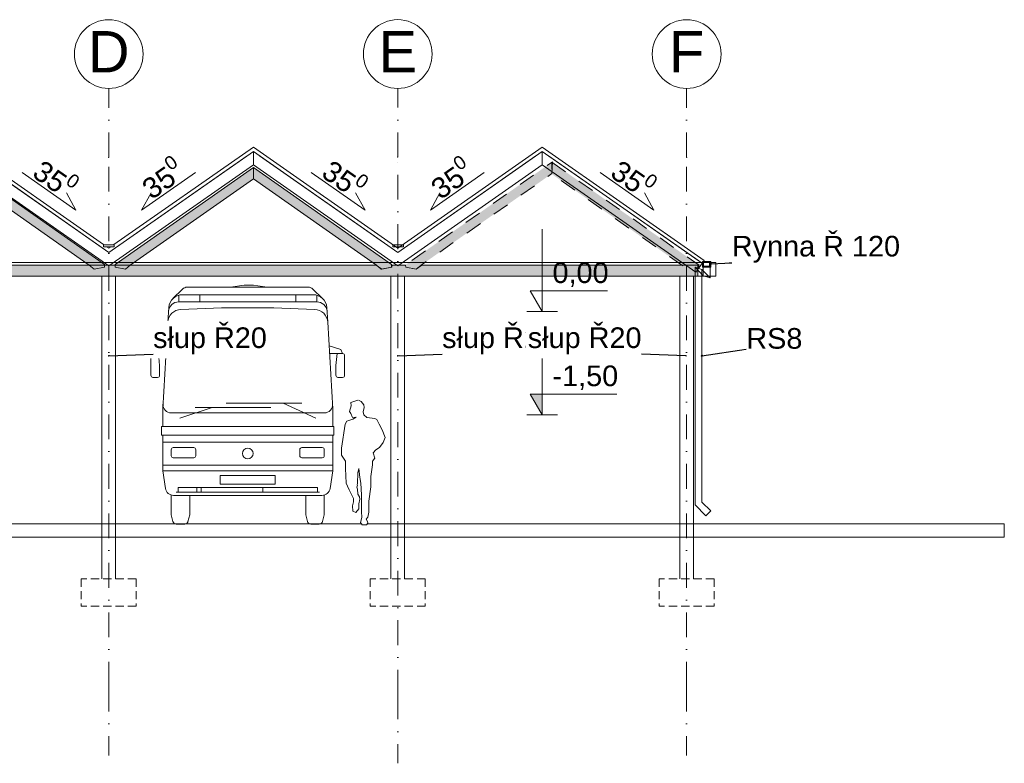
# Model space of a CAD drawing. Header units: millimetres. Extents: x -68772 to 137055, y -73300 to 19650.
# Tile 6 of 212: x -14629 to -313, y -73300 to -62484. Entities that reach past the tile are written whole.
import ezdxf
from ezdxf.enums import TextEntityAlignment as Align

# ---------------------------------------------------------------- set-up
doc = ezdxf.new("R2010")
doc.units = ezdxf.units.MM
doc.header["$MEASUREMENT"] = 0
doc.set_wipeout_variables(frame=1)
for name, pattern in [('Kropki i Kreski', [720, 360, -180, 0, -180]), ('Przerywana', [480, 240, -240]), ('Przerywana gęsta', [180, 120, -60]), ('Wipeout_Contour', [1000, 0, -1000])]:
    doc.linetypes.add(name, pattern=pattern)
for name, color, linetype in [('_drogi geometria', 7, 'Continuous'), ('Nowe_202-Punkt_graniczny_stabilizowa', 7, 'Continuous'), ('Nowe_346-Wiata__taras_odkryty_na_pod', 7, 'Continuous'), ('Nowe_450-Sciana_oporowa_symb__osiowy', 7, 'Continuous'), ('Nowe_inny_obiekt_trwale_zwiazany_z_b', 7, 'Continuous')]:
    doc.layers.add(name, color=color, linetype=linetype)
for name, color, linetype, lineweight in [('_drogi geometria_Nr_pióra__139', 136, 'Continuous', 18), ('Nowe_202-Punkt_graniczny_stabilizowa_Nr_pióra__139', 136, 'Continuous', 18), ('Nowe_202-Punkt_graniczny_stabilizowa_Nr_pióra__214', 214, 'Continuous', 18), ('Nowe_346-Wiata__taras_odkryty_na_pod_Nr_pióra__214', 214, 'Continuous', 18), ('Nowe_450-Sciana_oporowa_symb__osiowy_Nr_pióra__139', 136, 'Continuous', 18), ('Nowe_810-G Ogólne_Nr_pióra__1', 7, 'Continuous', 18), ('Nowe_810-G Ogólne_Nr_pióra__139', 136, 'Continuous', 18), ('Nowe_810-G Ogólne_Nr_pióra__214', 214, 'Continuous', 18), ('Nowe_810-G Ogólne_Nr_pióra__26', 13, 'Continuous', 18), ('Nowe_810-G Ogólne_Nr_pióra__7', 7, 'Continuous', 5), ('Nowe_inny_obiekt_trwale_zwiazany_z_b_Nr_pióra__138', 138, 'Continuous', 18), ('Nowe_WOSZCZALSKI_tekst w ramce_Nr_pióra__7', 7, 'Continuous', 5), ('przewod_kanalizacyjny__linia__Nr_pióra__132', 132, 'Continuous', 18), ('przewod_kanalizacyjny__linia__Nr_pióra__139', 136, 'Continuous', 18)]:
    doc.layers.add(name, color=color, linetype=linetype, lineweight=lineweight)
doc.styles.add('GENERATED_STYLE_1', font='arial.ttf')
doc.styles.add('GENERATED_STYLE_3', font='arial.ttf')
doc.dimstyles.new('GENERATED_STYLE__18', dxfattribs={"dimtxt": 0.18, "dimasz": 18.24, "dimexe": 0.18, "dimexo": 0.0625, "dimgap": 0.09, "dimtad": 0, "dimtih": 1, "dimtoh": 1, "dimdec": 4, "dimzin": 0, "dimdsep": 46, "dimtxsty": 'Standard', "dimcen": 0.09, "dimadec": 0, "dimazin": 0, "dimtfac": 1, "dimtdec": 4, "dimtmove": 0, "dimatfit": 3, "dimldrblk": 'ARROWHEAD_1', "dimfxl": 0, "dimtolj": 1, "dimtzin": 0, "dimarcsym": 0})
doc.dimstyles.new('GENERATED_STYLE__19', dxfattribs={"dimtxt": 0.18, "dimasz": 36.48, "dimexe": 0.18, "dimexo": 0.0625, "dimgap": 0.09, "dimtad": 0, "dimtih": 1, "dimtoh": 1, "dimdec": 4, "dimzin": 0, "dimdsep": 46, "dimtxsty": 'Standard', "dimcen": 0.09, "dimadec": 0, "dimazin": 0, "dimtfac": 1, "dimtdec": 4, "dimtmove": 0, "dimatfit": 3, "dimldrblk": 'ARROWHEAD_1', "dimfxl": 0, "dimtolj": 1, "dimtzin": 0, "dimarcsym": 0})

# ---------------------------------------------------------------- blocks, each defined once
blk = doc.blocks.new('Strop_1', base_point=(-21653, -70012))
at = {"layer": 'Nowe_346-Wiata__taras_odkryty_na_pod_Nr_pióra__214', "color": 214, "linetype": 'Continuous', "lineweight": 18, "flags": 128}
blk.add_lwpolyline([(-21653, -70012), (-313, -70012), (-313, -69815), (-21653, -69815)], close=True, dxfattribs=at)
blk = doc.blocks.new('Ściana_140', base_point=(-13411, -65786))
at = {"layer": 'Nowe_450-Sciana_oporowa_symb__osiowy_Nr_pióra__139', "color": 136, "linetype": 'Continuous', "lineweight": 18, "flags": 128}
for points in [[(-13256, -65756), (-13411, -65756)], [(-13411, -65756), (-13411, -65786)], [(-13411, -65786), (-13256, -65786)], [(-13256, -65786), (-13256, -65756)]]:
    blk.add_lwpolyline(points, dxfattribs=at)
blk = doc.blocks.new('Ściana_141', base_point=(-7032, -64338))
at = {"layer": 'Nowe_450-Sciana_oporowa_symb__osiowy_Nr_pióra__139', "color": 136, "linetype": 'Continuous', "lineweight": 18, "flags": 128}
for points in [[(-4677, -65986), (-7032, -64338)], [(-7032, -64399), (-4706, -66027)], [(-4706, -66027), (-4677, -65986)]]:
    blk.add_lwpolyline(points, dxfattribs=at)
blk = doc.blocks.new('Ściana_142', base_point=(-7032, -64338))
at = {"layer": 'Nowe_450-Sciana_oporowa_symb__osiowy_Nr_pióra__139', "color": 136, "linetype": 'Continuous', "lineweight": 18, "flags": 128}
for points in [[(-7032, -64338), (-9132, -65808)], [(-9132, -65869), (-7032, -64399)]]:
    blk.add_lwpolyline(points, dxfattribs=at)
blk = doc.blocks.new('Ściana_143', base_point=(-11232, -64338))
at = {"layer": 'Nowe_450-Sciana_oporowa_symb__osiowy_Nr_pióra__139', "color": 136, "linetype": 'Continuous', "lineweight": 18, "flags": 128}
for points in [[(-13333, -65870), (-11232, -64399)], [(-11232, -64338), (-13258, -65756)], [(-13301, -65786), (-13333, -65809)]]:
    blk.add_lwpolyline(points, dxfattribs=at)
blk = doc.blocks.new('Ściana_144', base_point=(-11232, -64338))
at = {"layer": 'Nowe_450-Sciana_oporowa_symb__osiowy_Nr_pióra__139', "color": 136, "linetype": 'Continuous', "lineweight": 18, "flags": 128}
for points in [[(-9132, -65808), (-11232, -64338)], [(-11232, -64399), (-9132, -65869)]]:
    blk.add_lwpolyline(points, dxfattribs=at)
blk = doc.blocks.new('Ściana_146', base_point=(-15434, -64338))
at = {"layer": 'Nowe_450-Sciana_oporowa_symb__osiowy_Nr_pióra__139', "color": 136, "linetype": 'Continuous', "lineweight": 18, "flags": 128}
for points in [[(-13408, -65756), (-15434, -64338)], [(-15434, -64399), (-13333, -65870)], [(-13333, -65809), (-13365, -65786)]]:
    blk.add_lwpolyline(points, dxfattribs=at)
blk = doc.blocks.new('Ściana_147', base_point=(-9201, -65786))
at = {"layer": 'Nowe_450-Sciana_oporowa_symb__osiowy_Nr_pióra__139', "color": 136, "linetype": 'Continuous', "lineweight": 18, "flags": 128}
for points in [[(-9046, -65756), (-9201, -65756)], [(-9201, -65756), (-9201, -65786)], [(-9201, -65786), (-9046, -65786)], [(-9046, -65786), (-9046, -65756)]]:
    blk.add_lwpolyline(points, dxfattribs=at)
blk = doc.blocks.new('Symbol autobusu 21_2')
at = {"layer": 'Nowe_202-Punkt_graniczny_stabilizowa_Nr_pióra__139', "color": 136, "linetype": 'Continuous', "lineweight": 18}
for p, q in [((879, 3446), (-879, 3446)), ((-948, 3417), (-1089, 3281)), ((-1003, 3233), (-1003, 3330)), ((950, 3337), (-950, 3337)), ((-697, 3337), (-697, 3233)), ((697, 3337), (697, 3233)), ((948, 3417), (1089, 3281)), ((1003, 3233), (1003, 3330)), ((-1149, 3151), (-1164, 2937)), ((1003, 3233), (-1003, 3233)), ((1149, 3151), (1164, 2937)), ((-972, 3123), (-381, 3146)), ((-381, 3146), (381, 3146)), ((381, 3146), (972, 3123)), ((-1237, 1679), (-1164, 2936)), ((1237, 1679), (1164, 2936)), ((-1184, 2591), (-1354, 2539)), ((1184, 2591), (1354, 2539)), ((-1409, 2451), (-1409, 2164)), ((-1379, 2481), (-1190, 2481)), ((-1354, 2539), (-1378, 2481)), ((-1281, 2307), (-1300, 2481)), ((1379, 2481), (1190, 2481)), ((1281, 2307), (1300, 2481)), ((1354, 2539), (1378, 2481)), ((1409, 2451), (1409, 2164)), ((-1281, 2164), (-1281, 2307)), ((1281, 2164), (1281, 2307)), ((-1379, 2134), (-1311, 2134)), ((1379, 2134), (1311, 2134)), ((788, 1758), (-313, 1758)), ((989, 1539), (516, 1758)), ((-1237, 1679), (-1237, 1419)), ((1114, 1618), (-1114, 1618)), ((-989, 1539), (-516, 1696)), ((-764, 1696), (337, 1696)), ((1237, 1679), (1237, 1419)), ((-1252, 1419), (-1252, 1293)), ((-1252, 1419), (1252, 1419)), ((-1252, 1293), (1252, 1293)), ((-1237, 1293), (-1237, 775)), ((1237, 1293), (1237, 775)), ((1252, 1419), (1252, 1293)), ((-1237, 1193), (1237, 1193)), ((-1113, 1082), (-1113, 995)), ((-786, 1112), (-1083, 1112)), ((-756, 995), (-756, 1082)), ((756, 995), (756, 1082)), ((786, 1112), (1083, 1112)), ((1113, 1082), (1113, 995)), ((-1083, 965), (-786, 965)), ((1083, 965), (786, 965)), ((-1237, 856), (1237, 856)), ((-1197, 518), (-1237, 775)), ((-1237, 775), (1237, 775)), ((1197, 518), (1237, 775)), ((-400, 709), (400, 709)), ((-400, 580), (-400, 709)), ((400, 580), (-400, 580)), ((400, 709), (400, 580)), ((1042, 464), (-1042, 464)), ((-1012, 464), (-1012, 533)), ((-1012, 533), (1012, 533)), ((-742, 464), (-742, 533)), ((-677, 464), (-677, 533)), ((217, 464), (217, 533)), ((1012, 533), (1012, 464)), ((-1113, 422), (-1113, 135)), ((1078, 417), (-1078, 417)), ((-844, 417), (-844, 135)), ((844, 417), (844, 135)), ((1113, 422), (1113, 135)), ((-1088, 38), (-1113, 135)), ((-1039, 0), (-917, 0)), ((-869, 38), (-844, 135)), ((869, 38), (844, 135)), ((1088, 38), (1113, 135)), ((1039, 0), (917, 0))]:
    blk.add_line(p, q, dxfattribs=at)
blk.add_circle((0, 1027), 77.6, dxfattribs=at)
for centre, radius, start, end in [((-879, 3346), 100, 90, 134.194), ((15, 2300), 1175, 76.9495, 103.0505), ((879, 3346), 100, 45.806, 90), ((-950, 3137), 200, 90, 176.0955), ((950, 3137), 200, 3.9045, 90), ((-1003, 3083), 150, 90, 176.0955), ((1003, 3083), 150, 3.9045, 90), ((-964, 2923), 200, 92.1816, 176.5107), ((964, 2923), 200, 3.4893, 87.8184), ((-1379, 2451), 30, 90, 180), ((1379, 2451), 30, 0, 90), ((-1379, 2164), 30, 180, 270), ((-1311, 2164), 30, 270, 0), ((1311, 2164), 30, 180, 270), ((1379, 2164), 30, 270, 0), ((-1114, 1738), 120, 176.5107, 270), ((1114, 1738), 120, 270, 3.4893), ((-1083, 1082), 30, 90, 180), ((-786, 1082), 30, 0, 90), ((786, 1082), 30, 90, 180), ((1083, 1082), 30, 0, 90), ((-1083, 995), 30, 180, 270), ((-786, 995), 30, 270, 0), ((786, 995), 30, 180, 270), ((1083, 995), 30, 270, 0), ((-1078, 537), 120, 189.0239, 270), ((1078, 537), 120, 270, 350.9761), ((-1039, 50), 50, 194.4346, 270), ((-917, 50), 50, 270, 345.5654), ((917, 50), 50, 194.4346, 270), ((1039, 50), 50, 270, 345.5654)]:
    blk.add_arc(centre, radius, start, end, dxfattribs=at)
blk = doc.blocks.new('Spacerujący mężczyzna 1 kontur 15')
at = {"color": 254, "linetype": 'Wipeout_Contour', "lineweight": 0, "ltscale": 61032.489489}
blk.add_wipeout([(95, 1810), (84, 1810), (47, 1792), (9, 1743), (2, 1703), (17, 1639), (9, 1597), (-37, 1558), (-150, 1542), (-179, 1529), (-214, 1460), (-256, 1380), (-301, 1267), (-272, 1194), (-218, 1122), (-167, 1090), (-128, 1043), (-153, 967), (-116, 922), (-116, 870), (-95, 699), (-91, 550), (-66, 344), (-62, 182), (-50, 110), (-24, 79), (-45, 46), (-51, 20), (-31, 0), (31, 0), (58, 32), (39, 104), (41, 194), (40, 436), (52, 602), (67, 684), (81, 819), (97, 756), (99, 599), (107, 586), (100, 573), (108, 548), (102, 518), (95, 445), (71, 406), (65, 372), (80, 303), (82, 272), (81, 229), (123, 177), (168, 198), (173, 275), (161, 334), (157, 381), (223, 507), (245, 560), (264, 606), (275, 816), (276, 924), (335, 1010), (333, 1113), (278, 1461), (257, 1505), (167, 1533), (121, 1562), (173, 1558), (197, 1619), (215, 1644), (193, 1729), (196, 1777)], dxfattribs=at).dxf.layer = 'Nowe_202-Punkt_graniczny_stabilizowa'
at = {"layer": 'Nowe_202-Punkt_graniczny_stabilizowa_Nr_pióra__214', "color": 214, "linetype": 'Continuous', "lineweight": 18}
for p, q in [((2, 1703), (9, 1743)), ((9, 1743), (47, 1792)), ((47, 1792), (84, 1810)), ((95, 1810), (196, 1777)), ((196, 1777), (193, 1729)), ((193, 1729), (215, 1644)), ((-37, 1558), (9, 1597)), ((17, 1639), (2, 1703)), ((9, 1597), (17, 1639)), ((197, 1619), (173, 1558)), ((215, 1644), (197, 1619)), ((-256, 1380), (-214, 1460)), ((-214, 1460), (-179, 1529)), ((-179, 1529), (-150, 1542)), ((-150, 1542), (-37, 1558)), ((173, 1558), (121, 1562)), ((121, 1562), (167, 1533)), ((167, 1533), (257, 1505)), ((257, 1505), (278, 1461)), ((278, 1461), (333, 1113)), ((-301, 1267), (-256, 1380)), ((-272, 1194), (-301, 1267)), ((-218, 1122), (-272, 1194)), ((-167, 1090), (-218, 1122)), ((-128, 1043), (-167, 1090)), ((-153, 967), (-128, 1043)), ((335, 1010), (276, 924)), ((333, 1113), (335, 1010)), ((-116, 922), (-153, 967)), ((-116, 870), (-116, 922)), ((-95, 699), (-116, 870)), ((276, 924), (275, 816)), ((81, 819), (67, 684)), ((97, 756), (81, 819)), ((99, 599), (97, 756)), ((275, 816), (264, 606)), ((-91, 550), (-95, 699)), ((52, 602), (40, 436)), ((67, 684), (52, 602)), ((107, 586), (99, 599)), ((100, 573), (107, 586)), ((108, 548), (100, 573)), ((264, 606), (245, 560)), ((-66, 344), (-91, 550)), ((40, 436), (41, 194)), ((71, 406), (95, 445)), ((95, 445), (102, 518)), ((102, 518), (108, 548)), ((223, 507), (157, 381)), ((245, 560), (223, 507)), ((-62, 182), (-66, 344)), ((65, 372), (71, 406)), ((80, 303), (65, 372)), ((82, 272), (80, 303)), ((157, 381), (161, 334)), ((161, 334), (173, 275)), ((-50, 110), (-62, 182)), ((41, 194), (39, 104)), ((81, 229), (82, 272)), ((123, 177), (81, 229)), ((168, 198), (123, 177)), ((173, 275), (168, 198)), ((-51, 20), (-45, 46)), ((-31, 0), (-51, 20)), ((-24, 79), (-50, 110)), ((-45, 46), (-24, 79)), ((31, 0), (-31, 0)), ((58, 32), (31, 0)), ((39, 104), (58, 32))]:
    blk.add_line(p, q, dxfattribs=at)
blk = doc.blocks.new('Standardowy znacznik osi_7')
at = {"layer": 'Nowe_inny_obiekt_trwale_zwiazany_z_b_Nr_pióra__138', "color": 138, "linetype": 'Kropki i Kreski', "lineweight": 18}
for p, q in [((1000, 0), (0, 0)), ((1000, 0), (8702, 0)), ((8702, 0), (9702, 0))]:
    blk.add_line(p, q, dxfattribs=at)
at = {"layer": 'Nowe_inny_obiekt_trwale_zwiazany_z_b_Nr_pióra__138', "color": 138, "linetype": 'Continuous', "lineweight": 18}
blk.add_circle((10202, 0), 500, dxfattribs=at)
at = {"layer": 'Nowe_inny_obiekt_trwale_zwiazany_z_b_Nr_pióra__138', "color": 138, "linetype": 'Kropki i Kreski', "lineweight": 18}
blk.add_point((8702, 0), dxfattribs=at)
blk.add_point((8702, 0), dxfattribs=at)
at = {"layer": 'Nowe_inny_obiekt_trwale_zwiazany_z_b_Nr_pióra__138', "color": 138, "lineweight": 18, "style": 'GENERATED_STYLE_1'}
blk.add_attdef('AC_MarkerText_1', text='', height=600, rotation=270, dxfattribs=at).set_placement((10202, 29), align=Align.MIDDLE_CENTER)
blk = doc.blocks.new('Standardowy znacznik osi_8')
at = {"layer": 'Nowe_inny_obiekt_trwale_zwiazany_z_b_Nr_pióra__138', "color": 138, "linetype": 'Kropki i Kreski', "lineweight": 18}
for p, q in [((1000, 0), (0, 0)), ((1000, 0), (8817, 0)), ((8817, 0), (9817, 0))]:
    blk.add_line(p, q, dxfattribs=at)
at = {"layer": 'Nowe_inny_obiekt_trwale_zwiazany_z_b_Nr_pióra__138', "color": 138, "linetype": 'Continuous', "lineweight": 18}
blk.add_circle((10317, 0), 500, dxfattribs=at)
at = {"layer": 'Nowe_inny_obiekt_trwale_zwiazany_z_b_Nr_pióra__138', "color": 138, "linetype": 'Kropki i Kreski', "lineweight": 18}
blk.add_point((8817, 0), dxfattribs=at)
blk.add_point((8817, 0), dxfattribs=at)
at = {"layer": 'Nowe_inny_obiekt_trwale_zwiazany_z_b_Nr_pióra__138', "color": 138, "lineweight": 18, "style": 'GENERATED_STYLE_1'}
blk.add_attdef('AC_MarkerText_1', text='', height=600, rotation=270, dxfattribs=at).set_placement((10317, 34), align=Align.MIDDLE_CENTER)
blk = doc.blocks.new('Wymiary_34', base_point=(-7032, -66730))
at = {"layer": '_drogi geometria_Nr_pióra__139', "color": 136, "linetype": 'Continuous', "lineweight": 18}
for p, q in [((-7032, -66730), (-7032, -65530)), ((-7032, -66730), (-7206, -66430)), ((-7206, -66430), (-7032, -66430)), ((-7032, -66430), (-6084, -66430)), ((-7032, -66730), (-7257, -66730)), ((-7032, -66730), (-6807, -66730))]:
    blk.add_line(p, q, dxfattribs=at)
at = {"layer": '_drogi geometria_Nr_pióra__139', "color": 136, "lineweight": 18, "insert": (-6882, -66370), "char_height": 300, "attachment_point": 7, "style": 'GENERATED_STYLE_3'}
blk.add_mtext('\\A1;0,00', dxfattribs=at)
blk = doc.blocks.new('Wymiary_35', base_point=(-7032, -68230))
at = {"layer": '_drogi geometria_Nr_pióra__139', "linetype": 'Continuous', "lineweight": 18}
blk.add_hatch(color=136, dxfattribs=at).paths.add_polyline_path([(-7032, -68230), (-7032, -67930), (-7206, -67930)])
at = {"layer": '_drogi geometria_Nr_pióra__139', "color": 136, "linetype": 'Continuous', "lineweight": 18}
for p, q in [((-7032, -68230), (-7032, -67030)), ((-7032, -68230), (-7206, -67930)), ((-7206, -67930), (-7032, -67930)), ((-7032, -67930), (-5947, -67930)), ((-7032, -68230), (-7257, -68230)), ((-7032, -68230), (-6807, -68230))]:
    blk.add_line(p, q, dxfattribs=at)
at = {"layer": '_drogi geometria_Nr_pióra__139', "color": 136, "lineweight": 18, "insert": (-6882, -67870), "char_height": 300, "attachment_point": 7, "style": 'GENERATED_STYLE_3'}
blk.add_mtext('\\A1;-1,50', dxfattribs=at)
blk = doc.blocks.new('ARROWHEAD_1')
at = {"color": 0, "linetype": 'Continuous', "lineweight": 0}
blk.add_line((0, 0), (-1, 0), dxfattribs=at)
blk.add_circle((0, 0), 0.25, dxfattribs=at)

msp = doc.modelspace()

# ---------------------------------------------------------------- hatches: boundary and pattern name
at = {"layer": 'Nowe_810-G Ogólne_Nr_pióra__26', "linetype": 'Continuous', "lineweight": 18}
for points in [[(-6884.6, -64552.4), (-6890.7, -64722.4), (-8793.5, -66055), (-8863.6, -66113), (-9013.6, -66082.5), (-9013.6, -66047.2)], [(-6890.7, -64557), (-4751.6, -66055), (-4768.4, -66082.6), (-4918.4, -66113.1), (-6890.7, -64730.3)], [(-15408, -64801.2), (-15408, -64635.6), (-13397.5, -66047.2), (-13397.5, -66082.5), (-13547.5, -66113), (-13617.7, -66055)], [(-11231.9, -64801.2), (-11231.9, -64635.6), (-13242.4, -66047.2), (-13242.4, -66082.5), (-13092.4, -66113), (-13022.3, -66055)], [(-11231.9, -64635.6), (-9221.4, -66047.2), (-9221.4, -66082.5), (-9371.4, -66113), (-9441.6, -66055), (-11231.9, -64801.2)], [(-4768.9, -66055), (-8780.8, -66055), (-8863.6, -66113), (-9013.6, -66082.5), (-9020, -66055), (-9212.3, -66055), (-9218.2, -66082.5), (-9364.6, -66112.3), (-9447, -66055), (-17822.5, -66055), (-17822.5, -66214.8), (-4768.9, -66214.8)]]:
    msp.add_hatch(color=13, dxfattribs=at).paths.add_polyline_path(points)
at = {"layer": 'Nowe_810-G Ogólne_Nr_pióra__7', "linetype": 'Continuous', "lineweight": 5}
msp.add_hatch(color=7, dxfattribs=at).paths.add_polyline_path([(-4701.9, -65999.6), (-4701.9, -66081.6), (-4581.9, -66081.6), (-4581.9, -65999.6), (-4606.9, -65999.6), (-4606.9, -66059.6), (-4681.9, -66059.6), (-4681.9, -65999.6)])

# ---------------------------------------------------------------- linework, layer by layer
at = {"layer": 'Nowe_810-G Ogólne_Nr_pióra__1', "color": 7, "linetype": 'Przerywana', "lineweight": 18, "flags": 128}
for points in [[(-6884.6, -64552.4), (-6890.7, -64722.4), (-8793.5, -66055), (-8863.6, -66113), (-9013.6, -66082.5), (-9013.6, -66047.2)], [(-6890.7, -64557), (-4751.6, -66055), (-4768.4, -66082.6), (-4918.4, -66113.1), (-6890.7, -64730.3)]]:
    msp.add_lwpolyline(points, close=True, dxfattribs=at)
at = {"layer": 'Nowe_810-G Ogólne_Nr_pióra__1', "color": 7, "linetype": 'Continuous', "lineweight": 18, "flags": 128}
for points in [[(-15408, -64801.2), (-15408, -64635.6), (-13397.5, -66047.2), (-13397.5, -66082.5), (-13547.5, -66113), (-13617.7, -66055)], [(-11231.9, -64801.2), (-11231.9, -64635.6), (-13242.4, -66047.2), (-13242.4, -66082.5), (-13092.4, -66113), (-13022.3, -66055)], [(-11231.9, -64635.6), (-9221.4, -66047.2), (-9221.4, -66082.5), (-9371.4, -66113), (-9441.6, -66055), (-11231.9, -64801.2)], [(-4768.9, -66055), (-8780.8, -66055), (-8863.6, -66113), (-9013.6, -66082.5), (-9020, -66055), (-9212.3, -66055), (-9218.2, -66082.5), (-9364.6, -66112.3), (-9447, -66055), (-17822.5, -66055), (-17822.5, -66214.8), (-4768.9, -66214.8)]]:
    msp.add_lwpolyline(points, close=True, dxfattribs=at)
at = {"layer": 'Nowe_810-G Ogólne_Nr_pióra__139', "color": 136, "linetype": 'Continuous', "lineweight": 18}
for p, q in [((-11231.9, -64398.9), (-11231.9, -64594.3)), ((-7031.9, -64398.9), (-7031.9, -64594.3)), ((-15342.4, -64463.3), (-13333, -65870.1)), ((-11323.9, -64463.3), (-13333, -65870.1)), ((-11140, -64463.3), (-9131.9, -65869.2)), ((-7123.8, -64463.3), (-9131.9, -65869.2)), ((-6940, -64463.3), (-4764.5, -65986.6)), ((-15434.4, -64594.3), (-13334.3, -66064.6)), ((-11231.9, -64594.3), (-13331.9, -66064.7)), ((-11231.9, -64594.3), (-9131.8, -66064.6)), ((-7031.9, -64594.3), (-9132, -66064.6)), ((-7031.9, -64594.3), (-4797.9, -66158.5)), ((-14592.4, -64707.3), (-13810.6, -65254.7)), ((-12073.9, -64707.4), (-12855.7, -65254.8)), ((-10389.9, -64707.3), (-9608.1, -65254.7)), ((-7873.9, -64707.3), (-8655.7, -65254.7)), ((-6189.9, -64707.4), (-5408.1, -65254.8)), ((-13810.6, -65254.7), (-13947.6, -65001.7)), ((-12855.7, -65254.8), (-12718.7, -65001.8)), ((-9608.1, -65254.7), (-9745.1, -65001.7)), ((-8655.7, -65254.7), (-8518.7, -65001.7)), ((-5408.1, -65254.8), (-5545.1, -65001.8)), ((-4797.9, -66158.5), (-4677.5, -65986.5)), ((-20863.8, -66014.9), (-4506.7, -66014.7)), ((-15364.4, -66014.8), (-11303.2, -66014.8)), ((-13234.6, -66014.8), (-13434.6, -66014.8)), ((-13394.7, -66014.7), (-13274.7, -66014.7)), ((-11163.1, -66014.8), (-4832.2, -66014.7)), ((-9032.2, -66014.8), (-9232.2, -66014.8)), ((-9072.2, -66014.6), (-9192.2, -66014.6)), ((-4809.7, -69542), (-4809.6, -66086)), ((-4809.6, -66086), (-4690.6, -66209.6)), ((-4809.6, -66086), (-4709.6, -66116.6)), ((-4709.7, -69500.6), (-4709.6, -66116.6)), ((-4709.6, -66116.6), (-4590.6, -66240.1)), ((-4581.9, -65999.6), (-4701.9, -65999.6)), ((-4701.9, -66081.6), (-4701.9, -65999.6)), ((-4581.9, -66081.6), (-4701.9, -66081.6)), ((-4690.6, -66209.6), (-4690.6, -66081.6)), ((-4590.6, -66240.1), (-4590.6, -66081.6)), ((-4581.9, -66081.6), (-4581.9, -65999.6)), ((-4506.7, -66014.7), (-4506.6, -66214.8)), ((-21663.6, -66214.8), (-5032.2, -66214.8)), ((-17434.1, -66214.8), (-13434.6, -66214.8)), ((-13434.6, -70614.8), (-13434.6, -66214.8)), ((-13234.6, -66214.8), (-13234.6, -70614.8)), ((-13234.6, -66214.8), (-9232.2, -66214.8)), ((-9232.2, -70614.8), (-9232.2, -66214.8)), ((-9032.2, -66214.8), (-9032.2, -70614.8)), ((-9032.2, -66214.8), (-5032.2, -66214.8)), ((-4506.6, -66214.8), (-5112.3, -66214.8)), ((-5032.2, -70614.8), (-5032.2, -66214.8)), ((-4832.2, -66214.8), (-4832.2, -70614.8)), ((-4690.6, -66209.6), (-4590.6, -66240.1)), ((-4809.7, -69542), (-4651.4, -69700.3)), ((-4709.7, -69500.6), (-4580.7, -69629.6)), ((-4580.7, -69629.6), (-4651.4, -69700.3))]:
    msp.add_line(p, q, dxfattribs=at)
at = {"layer": 'Nowe_810-G Ogólne_Nr_pióra__214', "color": 214, "linetype": 'Przerywana gęsta', "lineweight": 18}
for p, q in [((-13734.4, -70614.8), (-13734.4, -71014.8)), ((-12934.4, -70614.8), (-13734.4, -70614.8)), ((-12934.4, -70614.8), (-12934.4, -71014.8)), ((-9531.9, -70614.8), (-9531.9, -71014.8)), ((-8731.9, -70614.8), (-9531.9, -70614.8)), ((-8731.9, -70614.8), (-8731.9, -71014.8)), ((-5331.9, -70614.8), (-5331.9, -71014.8)), ((-4531.9, -70614.8), (-5331.9, -70614.8)), ((-4531.9, -70614.8), (-4531.9, -71014.8)), ((-12934.4, -71014.8), (-13734.4, -71014.8)), ((-8731.9, -71014.8), (-9531.9, -71014.8)), ((-4531.9, -71014.8), (-5331.9, -71014.8))]:
    msp.add_line(p, q, dxfattribs=at)

# ---------------------------------------------------------------- block references
at = {"layer": '_drogi geometria', "color": 136, "linetype": 'Continuous', "lineweight": 18}
for name, p in [('Wymiary_34', (-7032.2, -66730.2)), ('Wymiary_35', (-7032.2, -68230.2))]:
    msp.add_blockref(name, p, dxfattribs=at)
at = {"layer": 'Nowe_202-Punkt_graniczny_stabilizowa_Nr_pióra__139', "color": 136, "linetype": 'Continuous', "lineweight": 18, "zscale": 1000}
msp.add_blockref('Symbol autobusu 21_2', (-11313.1, -69821), dxfattribs=at)
at = {"layer": 'Nowe_346-Wiata__taras_odkryty_na_pod', "color": 214, "linetype": 'Continuous', "lineweight": 18}
msp.add_blockref('Strop_1', (-21653.3, -70011.9), dxfattribs=at)
at = {"layer": 'Nowe_450-Sciana_oporowa_symb__osiowy', "color": 136, "lineweight": 18}
for name, p in [('Ściana_146', (-15434.4, -64337.9)), ('Ściana_143', (-11231.9, -64337.9)), ('Ściana_144', (-11231.9, -64337.9)), ('Ściana_142', (-7031.9, -64337.9)), ('Ściana_141', (-7031.9, -64337.9)), ('Ściana_140', (-13411.3, -65786.5)), ('Ściana_147', (-9201.4, -65786.5))]:
    msp.add_blockref(name, p, dxfattribs=at)
at = {"layer": 'Nowe_inny_obiekt_trwale_zwiazany_z_b', "color": 27, "linetype": 'Continuous', "lineweight": 5}
ref = msp.add_blockref('Standardowy znacznik osi_7', (-13334.1, -73186.3), dxfattribs=dict(at, zscale=1000, rotation=90))
ref.add_attrib('AC_MarkerText_1', 'D', dxfattribs={"layer": 'Nowe_inny_obiekt_trwale_zwiazany_z_b_Nr_pióra__138', "color": 138, "lineweight": 18, "height": 600, "style": 'GENERATED_STYLE_1'}).set_placement((-13334.1, -62949.6), align=Align.MIDDLE_CENTER)
ref = msp.add_blockref('Standardowy znacznik osi_7', (-4931.7, -73186.3), dxfattribs=dict(at, zscale=1000, rotation=90))
ref.add_attrib('AC_MarkerText_1', 'F', dxfattribs={"layer": 'Nowe_inny_obiekt_trwale_zwiazany_z_b_Nr_pióra__138', "color": 138, "lineweight": 18, "height": 600, "style": 'GENERATED_STYLE_1'}).set_placement((-4931.7, -62949.6), align=Align.MIDDLE_CENTER)

# ---------------------------------------------------------------- texts
at = {"layer": 'Nowe_WOSZCZALSKI_tekst w ramce_Nr_pióra__7', "color": 7, "linetype": 'Continuous', "lineweight": 5, "char_height": 300, "attachment_point": 5, "style": 'GENERATED_STYLE_1'}
for insert, rotation in [((-14124, -64810.3), 325.00246), ((-12542.3, -64810.3), 35), ((-9921.5, -64810.3), 325.00246), ((-8342.3, -64810.3), 34.99754), ((-5721.5, -64810.3), 325)]:
    msp.add_mtext('\\A1;35{\\H0.66x;\\S0^  ;}', dxfattribs=dict(at, insert=insert, rotation=rotation))

# ---------------------------------------------------------------- wipeouts: each hides what was drawn before it
at = {"color": 132, "linetype": 'Wipeout_Contour', "lineweight": 18, "ltscale": 263530.766398}
msp.add_wipeout([(-4314.9, -65523.7), (-1821.2, -65523.7), (-1821.2, -66075.1), (-4314.9, -66075.1)], dxfattribs=at).dxf.layer = 'przewod_kanalizacyjny__linia__Nr_pióra__132'
at = {"color": 132, "linetype": 'Wipeout_Contour', "lineweight": 18, "ltscale": 268950.552285}
msp.add_wipeout([(-4104.2, -66860.5), (-3226.1, -66860.5), (-3226.1, -67412), (-4104.2, -67412)], dxfattribs=at).dxf.layer = 'przewod_kanalizacyjny__linia__Nr_pióra__132'

# ---------------------------------------------------------------- next in the draw order: block references
at = {"layer": 'Nowe_202-Punkt_graniczny_stabilizowa_Nr_pióra__214', "color": 214, "linetype": 'Continuous', "lineweight": 18, "xscale": -1, "zscale": 1000}
msp.add_blockref('Spacerujący mężczyzna 1 kontur 15', (-9616.9, -69829.3), dxfattribs=at)

# ---------------------------------------------------------------- next in the draw order: texts
at = {"layer": 'przewod_kanalizacyjny__linia__Nr_pióra__132', "color": 132, "linetype": 'Continuous', "lineweight": 18, "char_height": 300, "attachment_point": 7, "style": 'GENERATED_STYLE_1'}
for s, insert in [('\\A1;Rynna {\\C7;Ř 120}', (-4274.9, -66018.7)), ('\\A1;RS8', (-4064.2, -67274))]:
    msp.add_mtext(s, dxfattribs=dict(at, insert=insert))

# ---------------------------------------------------------------- next in the draw order: leaders
at = {"layer": 'przewod_kanalizacyjny__linia__Nr_pióra__139', "color": 136, "linetype": 'Continuous', "lineweight": 18, "annotation_type": 0, "has_hookline": 1, "hookline_direction": 0}
for points, text_width in [([(-4581.9, -66035.1), (-4275, -66018.7)], 2393.2), ([(-4709.6, -67372), (-4064.3, -67274)], 763.9)]:
    msp.add_leader(points, dimstyle='GENERATED_STYLE__19', dxfattribs=dict(at, text_width=text_width))

# ---------------------------------------------------------------- next in the draw order: wipeouts: each hides what was drawn before it
at = {"color": 132, "linetype": 'Wipeout_Contour', "lineweight": 18, "ltscale": 272727.651499}
msp.add_wipeout([(-12729, -66860.1), (-11006, -66860.1), (-11006, -67411.5), (-12729, -67411.5)], dxfattribs=at).dxf.layer = 'przewod_kanalizacyjny__linia__Nr_pióra__132'
at = {"color": 132, "linetype": 'Wipeout_Contour', "lineweight": 18, "ltscale": 270309.472111}
msp.add_wipeout([(-8526.5, -66860.1), (-6803.5, -66860.1), (-6803.5, -67411.5), (-8526.5, -67411.5)], dxfattribs=at).dxf.layer = 'przewod_kanalizacyjny__linia__Nr_pióra__132'

# ---------------------------------------------------------------- next in the draw order: block references
at = {"layer": 'Nowe_inny_obiekt_trwale_zwiazany_z_b', "color": 27, "linetype": 'Continuous', "lineweight": 5}
ref = msp.add_blockref('Standardowy znacznik osi_8', (-9131.7, -73300.4), dxfattribs=dict(at, zscale=1000, rotation=90))
ref.add_attrib('AC_MarkerText_1', 'E', dxfattribs={"layer": 'Nowe_inny_obiekt_trwale_zwiazany_z_b_Nr_pióra__138', "color": 138, "lineweight": 18, "height": 600, "style": 'GENERATED_STYLE_1'}).set_placement((-9131.7, -62949.6), align=Align.MIDDLE_CENTER)

# ---------------------------------------------------------------- next in the draw order: texts
at = {"layer": 'przewod_kanalizacyjny__linia__Nr_pióra__132', "color": 132, "linetype": 'Continuous', "lineweight": 18, "char_height": 300, "attachment_point": 7, "style": 'GENERATED_STYLE_1'}
for insert in [(-12689, -67350.3), (-8486.5, -67350.3)]:
    msp.add_mtext('\\A1;słup Ř20', dxfattribs=dict(at, insert=insert))

# ---------------------------------------------------------------- next in the draw order: leaders
at = {"layer": 'przewod_kanalizacyjny__linia__Nr_pióra__139', "color": 136, "linetype": 'Continuous', "lineweight": 18, "annotation_type": 0, "has_hookline": 1, "hookline_direction": 0, "text_width": 1621.1}
for points in [[(-13334.4, -67371.5), (-12689.1, -67350.3)], [(-9131.9, -67371.5), (-8486.6, -67350.3)]]:
    msp.add_leader(points, dimstyle='GENERATED_STYLE__18', dxfattribs=at)

# ---------------------------------------------------------------- next in the draw order: wipeouts: each hides what was drawn before it
at = {"color": 132, "linetype": 'Wipeout_Contour', "lineweight": 18, "ltscale": 269785.967669}
msp.add_wipeout([(-7270.8, -66860.1), (-5547.8, -66860.1), (-5547.8, -67411.5), (-7270.8, -67411.5)], dxfattribs=at).dxf.layer = 'przewod_kanalizacyjny__linia__Nr_pióra__132'

# ---------------------------------------------------------------- next in the draw order: texts
at = {"layer": 'przewod_kanalizacyjny__linia__Nr_pióra__132', "color": 132, "linetype": 'Continuous', "lineweight": 18, "insert": (-5587.8, -67350.3), "char_height": 300, "attachment_point": 9, "style": 'GENERATED_STYLE_1'}
msp.add_mtext('\\A1;słup Ř20', dxfattribs=at)

# ---------------------------------------------------------------- next in the draw order: leaders
at = {"layer": 'przewod_kanalizacyjny__linia__Nr_pióra__139', "color": 136, "linetype": 'Continuous', "lineweight": 18, "annotation_type": 0, "has_hookline": 1, "hookline_direction": 1, "text_width": 1621.1}
msp.add_leader([(-4942.4, -67371.5), (-5587.7, -67350.3)], dimstyle='GENERATED_STYLE__18', dxfattribs=at)

doc.saveas('drawing.dxf')
